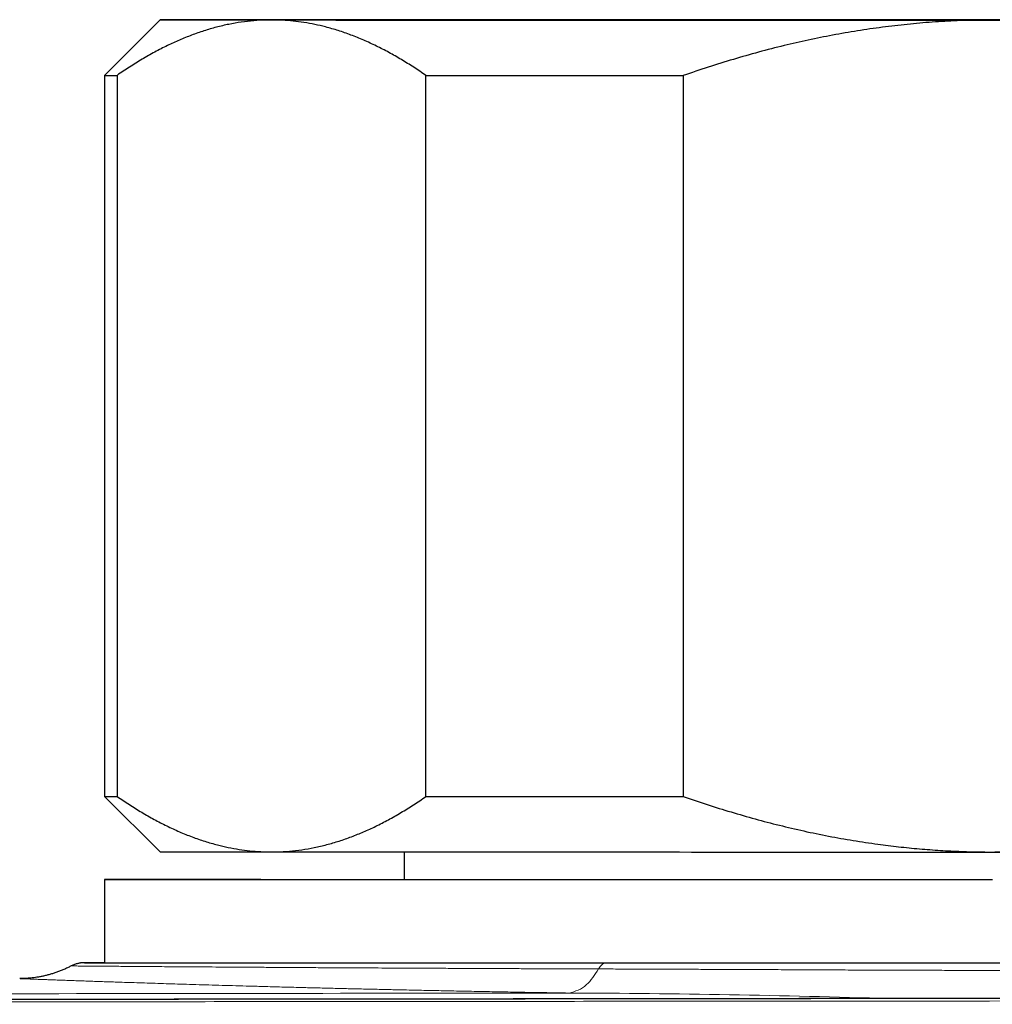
# Model space of a CAD drawing. Header units: millimetres. Extents: x 8 to 969, y 12 to 489.
# Tile 24 of 56: x 546 to 564, y 297 to 315. Entities that reach past the tile are written whole.
import ezdxf

# ---------------------------------------------------------------- set-up
doc = ezdxf.new("R2010")
doc.units = ezdxf.units.MM

msp = doc.modelspace()

# ---------------------------------------------------------------- linework, layer by layer
at = {"color": 7, "linetype": 'Continuous', "lineweight": 30}
for p, q in [((548.614, 315.145), (547.614, 314.145)), ((547.614, 314.145), (547.614, 301.145)), ((547.839, 314.145), (547.839, 301.145)), ((553.407, 301.143), (553.407, 314.143)), ((558.046, 314.142), (558.046, 301.142)), ((547.614, 301.145), (548.614, 300.145)), ((553.014, 300.143), (553.014, 299.645)), ((547.614, 299.645), (547.614, 298.145))]:
    msp.add_line(p, q, dxfattribs=at)
at = {"color": 7, "linetype": 'Continuous', "lineweight": 30, "flags": 128}
for points in [[(550.623, 315.147), (550.509, 315.147), (550.398, 315.147), (550.291, 315.147), (550.186, 315.147), (550.085, 315.147), (549.987, 315.147), (549.892, 315.147), (549.8, 315.147), (549.712, 315.147), (549.626, 315.147), (549.545, 315.147), (549.466, 315.146), (549.391, 315.146), (549.319, 315.146), (549.251, 315.146), (549.186, 315.146), (549.125, 315.146), (549.067, 315.146), (549.012, 315.146), (548.961, 315.146), (548.913, 315.146), (548.869, 315.146), (548.828, 315.146), (548.791, 315.146), (548.757, 315.146), (548.727, 315.146), (548.701, 315.146), (548.678, 315.146), (548.658, 315.146), (548.642, 315.146), (548.63, 315.146), (548.621, 315.146), (548.615, 315.145), (548.614, 315.145), (548.615, 315.145), (548.621, 315.145), (548.63, 315.145), (548.642, 315.145), (548.658, 315.145), (548.678, 315.145), (548.701, 315.145), (548.727, 315.145), (548.757, 315.145), (548.791, 315.145), (548.828, 315.145), (548.869, 315.145), (548.913, 315.145), (548.961, 315.145), (549.012, 315.145), (549.067, 315.145), (549.125, 315.145), (549.186, 315.145), (549.251, 315.145), (549.319, 315.144), (549.391, 315.144), (549.466, 315.144), (549.545, 315.144), (549.626, 315.144), (549.712, 315.144), (549.8, 315.144), (549.892, 315.144), (549.987, 315.144), (550.085, 315.144), (550.186, 315.144), (550.291, 315.144), (550.398, 315.144), (550.509, 315.144), (550.623, 315.144)], [(563.967, 315.148), (563.614, 315.148), (563.26, 315.148), (562.907, 315.148), (562.554, 315.148), (562.202, 315.148), (561.851, 315.148), (561.502, 315.148), (561.153, 315.148), (560.807, 315.148), (560.462, 315.148), (560.12, 315.148), (559.779, 315.148), (559.442, 315.148), (559.107, 315.148), (558.776, 315.148), (558.447, 315.148), (558.123, 315.148), (557.802, 315.148), (557.485, 315.148), (557.172, 315.148), (556.864, 315.148), (556.56, 315.148), (556.261, 315.148), (555.967, 315.148), (555.678, 315.148), (555.395, 315.148), (555.118, 315.148), (554.846, 315.148), (554.58, 315.148), (554.321, 315.148), (554.068, 315.147), (553.821, 315.147), (553.581, 315.147), (553.348, 315.147), (553.122, 315.147), (552.903, 315.147), (552.692, 315.147), (552.488, 315.147), (552.292, 315.147), (552.103, 315.147), (551.922, 315.147), (551.75, 315.147), (551.585, 315.147), (551.429, 315.147), (551.281, 315.147), (551.141, 315.147), (551.01, 315.146), (550.888, 315.146), (550.774, 315.146), (550.67, 315.146), (550.574, 315.146), (550.487, 315.146), (550.409, 315.146), (550.34, 315.146), (550.28, 315.146), (550.229, 315.146), (550.188, 315.146), (550.155, 315.146), (550.132, 315.146), (550.118, 315.146), (550.114, 315.145), (550.118, 315.145), (550.132, 315.145), (550.155, 315.145), (550.188, 315.145), (550.229, 315.145), (550.28, 315.145), (550.34, 315.145), (550.409, 315.145), (550.487, 315.145), (550.574, 315.145), (550.67, 315.145), (550.774, 315.145), (550.888, 315.144), (551.01, 315.144), (551.141, 315.144), (551.281, 315.144), (551.429, 315.144), (551.585, 315.144), (551.75, 315.144), (551.922, 315.144), (552.103, 315.144), (552.292, 315.144), (552.488, 315.144), (552.692, 315.144), (552.903, 315.144), (553.122, 315.144), (553.348, 315.144), (553.581, 315.144), (553.821, 315.143), (554.068, 315.143), (554.321, 315.143), (554.58, 315.143), (554.846, 315.143), (555.118, 315.143), (555.395, 315.143), (555.678, 315.143), (555.967, 315.143), (556.261, 315.143), (556.56, 315.143), (556.864, 315.143), (557.172, 315.143), (557.485, 315.143), (557.802, 315.143), (558.123, 315.143), (558.447, 315.143), (558.776, 315.143), (559.107, 315.143), (559.442, 315.143), (559.779, 315.143), (560.12, 315.143), (560.462, 315.143), (560.807, 315.143), (561.153, 315.143), (561.502, 315.143), (561.851, 315.143), (562.202, 315.143), (562.554, 315.143), (562.907, 315.143), (563.26, 315.143), (563.614, 315.143)], [(563.614, 315.149), (563.383, 315.149), (563.152, 315.149), (562.921, 315.149), (562.69, 315.149), (562.46, 315.149), (562.23, 315.149), (562, 315.149), (561.77, 315.149), (561.541, 315.149), (561.313, 315.149), (561.085, 315.149), (560.857, 315.149), (560.631, 315.149), (560.405, 315.149), (560.179, 315.149), (559.955, 315.149), (559.731, 315.149), (559.509, 315.148), (559.287, 315.148), (559.066, 315.148), (558.847, 315.148), (558.628, 315.148), (558.411, 315.148), (558.195, 315.148), (557.98, 315.148), (557.767, 315.148), (557.555, 315.148), (557.344, 315.148), (557.135, 315.148), (556.927, 315.148), (556.722, 315.148), (556.517, 315.148), (556.315, 315.148), (556.114, 315.148), (555.914, 315.148), (555.717, 315.148), (555.522, 315.148), (555.328, 315.148), (555.137, 315.148), (554.947, 315.148), (554.759, 315.148), (554.574, 315.148), (554.391, 315.148), (554.21, 315.148), (554.031, 315.148), (553.854, 315.148), (553.68, 315.148), (553.508, 315.148), (553.339, 315.148), (553.172, 315.148), (553.007, 315.148), (552.845, 315.148), (552.685, 315.148), (552.528, 315.148), (552.374, 315.148), (552.222, 315.148), (552.074, 315.147), (551.927, 315.147), (551.784, 315.147), (551.643, 315.147), (551.506, 315.147), (551.371, 315.147), (551.239, 315.147), (551.11, 315.147), (550.983, 315.147), (550.86, 315.147), (550.74, 315.147), (550.623, 315.147)], [(550.623, 315.144), (550.74, 315.144), (550.86, 315.144), (550.983, 315.144), (551.11, 315.144), (551.239, 315.144), (551.371, 315.144), (551.506, 315.144), (551.643, 315.144), (551.784, 315.143), (551.927, 315.143), (552.074, 315.143), (552.222, 315.143), (552.374, 315.143), (552.528, 315.143), (552.685, 315.143), (552.845, 315.143), (553.007, 315.143), (553.172, 315.143), (553.339, 315.143), (553.508, 315.143), (553.68, 315.143), (553.854, 315.143), (554.031, 315.143), (554.21, 315.143), (554.391, 315.143), (554.574, 315.143), (554.759, 315.143), (554.947, 315.143), (555.137, 315.143), (555.328, 315.143), (555.522, 315.143), (555.717, 315.143), (555.914, 315.143), (556.114, 315.143), (556.315, 315.143), (556.517, 315.143), (556.722, 315.143), (556.927, 315.143), (557.135, 315.143), (557.344, 315.143), (557.555, 315.143), (557.767, 315.143), (557.98, 315.143), (558.195, 315.142), (558.411, 315.142), (558.628, 315.142), (558.847, 315.142), (559.066, 315.142), (559.287, 315.142), (559.509, 315.142), (559.731, 315.142), (559.955, 315.142), (560.179, 315.142), (560.405, 315.142), (560.631, 315.142), (560.857, 315.142), (561.085, 315.142), (561.313, 315.142), (561.541, 315.142), (561.77, 315.142), (562, 315.142), (562.23, 315.142), (562.46, 315.142), (562.69, 315.142), (562.921, 315.142), (563.152, 315.142), (563.383, 315.142), (563.614, 315.142)], [(563.845, 315.149), (563.614, 315.149)], [(563.614, 315.143), (563.967, 315.143)], [(563.614, 315.142), (563.845, 315.142)], [(547.614, 314.145), (547.614, 314.145), (547.615, 314.145), (547.621, 314.145), (547.63, 314.145), (547.643, 314.145), (547.66, 314.145), (547.681, 314.145), (547.705, 314.145), (547.733, 314.145), (547.765, 314.145), (547.8, 314.145), (547.839, 314.145)], [(553.407, 314.143), (553.597, 314.143), (553.789, 314.143), (553.983, 314.143), (554.179, 314.143), (554.378, 314.143), (554.579, 314.143), (554.782, 314.143), (554.987, 314.143), (555.194, 314.143), (555.403, 314.143), (555.614, 314.143), (555.826, 314.142), (556.041, 314.142), (556.257, 314.142), (556.475, 314.142), (556.695, 314.142), (556.917, 314.142), (557.139, 314.142), (557.364, 314.142), (557.59, 314.142), (557.817, 314.142), (558.046, 314.142)], [(553.407, 301.143), (553.597, 301.143), (553.789, 301.143), (553.983, 301.143), (554.179, 301.143), (554.378, 301.143), (554.579, 301.143), (554.782, 301.143), (554.987, 301.143), (555.194, 301.143), (555.403, 301.143), (555.614, 301.143), (555.826, 301.142), (556.041, 301.142), (556.257, 301.142), (556.475, 301.142), (556.695, 301.142), (556.917, 301.142), (557.139, 301.142), (557.364, 301.142), (557.59, 301.142), (557.817, 301.142), (558.046, 301.142)], [(548.614, 300.145), (548.615, 300.145), (548.621, 300.145), (548.63, 300.145), (548.642, 300.145), (548.658, 300.145), (548.678, 300.145), (548.701, 300.145), (548.727, 300.145), (548.757, 300.145), (548.791, 300.145), (548.828, 300.145), (548.869, 300.145), (548.913, 300.145), (548.961, 300.145), (549.012, 300.145), (549.067, 300.145), (549.125, 300.145), (549.186, 300.145), (549.251, 300.145), (549.319, 300.144), (549.391, 300.144), (549.466, 300.144), (549.545, 300.144), (549.626, 300.144), (549.712, 300.144), (549.8, 300.144), (549.892, 300.144), (549.987, 300.144), (550.085, 300.144), (550.186, 300.144), (550.291, 300.144), (550.398, 300.144), (550.509, 300.144), (550.623, 300.144)], [(550.623, 300.144), (550.74, 300.144), (550.86, 300.144), (550.983, 300.144), (551.11, 300.144), (551.239, 300.144), (551.371, 300.144), (551.506, 300.144), (551.643, 300.144), (551.784, 300.143), (551.927, 300.143), (552.074, 300.143), (552.222, 300.143), (552.374, 300.143), (552.528, 300.143), (552.685, 300.143), (552.845, 300.143), (553.007, 300.143), (553.172, 300.143), (553.339, 300.143), (553.508, 300.143), (553.68, 300.143), (553.854, 300.143), (554.031, 300.143), (554.21, 300.143), (554.391, 300.143), (554.574, 300.143), (554.759, 300.143), (554.947, 300.143), (555.137, 300.143), (555.328, 300.143), (555.522, 300.143), (555.717, 300.143), (555.914, 300.143), (556.114, 300.143), (556.315, 300.143), (556.517, 300.143), (556.722, 300.143), (556.927, 300.143), (557.135, 300.143), (557.344, 300.143), (557.555, 300.143), (557.767, 300.143), (557.98, 300.143), (558.195, 300.142), (558.411, 300.142), (558.628, 300.142), (558.847, 300.142), (559.066, 300.142), (559.287, 300.142), (559.509, 300.142), (559.731, 300.142), (559.955, 300.142), (560.179, 300.142), (560.405, 300.142), (560.631, 300.142), (560.857, 300.142), (561.085, 300.142), (561.313, 300.142), (561.541, 300.142), (561.77, 300.142), (562, 300.142), (562.23, 300.142), (562.46, 300.142), (562.69, 300.142), (562.921, 300.142), (563.152, 300.142), (563.383, 300.142), (563.614, 300.142)], [(563.614, 300.142), (563.845, 300.142)], [(563.621, 299.642), (563.202, 299.642), (562.783, 299.642), (562.365, 299.642), (561.948, 299.642), (561.532, 299.642), (561.118, 299.642), (560.705, 299.642), (560.294, 299.642), (559.885, 299.642), (559.479, 299.642), (559.076, 299.642), (558.676, 299.642), (558.279, 299.642), (557.886, 299.642), (557.497, 299.642), (557.112, 299.642), (556.732, 299.642), (556.356, 299.642), (555.985, 299.642), (555.62, 299.643), (555.26, 299.643), (554.905, 299.643), (554.557, 299.643), (554.215, 299.643), (553.879, 299.643), (553.55, 299.643), (553.228, 299.643), (552.913, 299.643), (552.605, 299.643), (552.305, 299.643), (552.012, 299.643), (551.728, 299.643), (551.452, 299.643), (551.184, 299.643), (550.924, 299.643), (550.673, 299.643), (550.432, 299.644), (550.199, 299.644), (549.975, 299.644), (549.761, 299.644), (549.556, 299.644), (549.361, 299.644), (549.175, 299.644), (549, 299.644), (548.834, 299.644), (548.679, 299.644), (548.534, 299.644), (548.399, 299.644), (548.274, 299.644), (548.161, 299.645), (548.057, 299.645), (547.965, 299.645), (547.883, 299.645), (547.812, 299.645), (547.751, 299.645), (547.702, 299.645), (547.663, 299.645), (547.636, 299.645), (547.619, 299.645), (547.614, 299.645), (547.619, 299.646), (547.635, 299.646), (547.662, 299.646), (547.7, 299.646), (547.75, 299.646), (547.809, 299.646), (547.88, 299.646), (547.962, 299.646), (548.054, 299.646), (548.157, 299.646), (548.27, 299.646), (548.394, 299.646), (548.529, 299.647), (548.674, 299.647), (548.829, 299.647), (548.994, 299.647), (549.169, 299.647), (549.354, 299.647), (549.549, 299.647), (549.754, 299.647), (549.968, 299.647), (550.191, 299.647), (550.424, 299.647), (550.665, 299.647), (550.916, 299.648), (551.175, 299.648), (551.442, 299.648), (551.719, 299.648), (552.003, 299.648), (552.295, 299.648), (552.595, 299.648), (552.902, 299.648), (553.014, 299.648)]]:
    msp.add_lwpolyline(points, dxfattribs=at)
at = {"color": 7, "linetype": 'Continuous', "lineweight": 30}
msp.add_arc((547.827, 341.138), 39.993, 269.6947, 270.0181, dxfattribs=at)
at = {"color": 252, "linetype": 'Continuous', "lineweight": 0}
msp.add_arc((555.03, 76.415), 221.187, 88.25493, 89.75092, dxfattribs=at)
at = {"color": 7, "linetype": 'Continuous', "lineweight": 30}
for points, knots in [([(550.623, 315.144), (550.591, 315.144), (550.484, 315.143), (550.301, 315.132), (550.077, 315.106), (549.853, 315.067), (549.629, 315.015), (549.405, 314.95), (549.182, 314.872), (548.963, 314.783), (548.741, 314.681), (548.516, 314.566), (548.289, 314.437), (548.063, 314.297), (547.914, 314.196), (547.839, 314.145)], [0, 0, 0, 0, 0.034083, 0.113223, 0.192397, 0.271573, 0.350714, 0.430546, 0.510378, 0.588808, 0.667237, 0.750413, 0.833614, 0.916819, 1, 1, 1, 1]), ([(553.407, 314.143), (553.334, 314.193), (553.186, 314.293), (552.964, 314.431), (552.739, 314.559), (552.513, 314.676), (552.285, 314.782), (552.056, 314.874), (551.827, 314.954), (551.609, 315.016), (551.403, 315.064), (551.208, 315.1), (551.014, 315.125), (550.818, 315.141), (550.688, 315.143), (550.623, 315.144)], [0, 0, 0, 0, 0.082024, 0.164071, 0.246115, 0.328134, 0.410672, 0.49321, 0.574831, 0.656452, 0.72514, 0.793862, 0.862594, 0.931314, 1, 1, 1, 1]), ([(563.614, 315.142), (563.554, 315.142), (563.344, 315.141), (562.984, 315.131), (562.534, 315.106), (562.084, 315.067), (561.635, 315.014), (561.186, 314.949), (560.74, 314.872), (560.299, 314.782), (559.855, 314.681), (559.404, 314.565), (558.948, 314.435), (558.495, 314.295), (558.195, 314.193), (558.046, 314.142)], [0, 0, 0, 0, 0.031425, 0.110773, 0.190157, 0.269542, 0.348893, 0.42894, 0.508988, 0.58762, 0.666253, 0.749675, 0.833122, 0.916573, 1, 1, 1, 1]), ([(569.181, 314.142), (569.034, 314.192), (568.74, 314.293), (568.295, 314.431), (567.846, 314.559), (567.394, 314.675), (566.937, 314.781), (566.479, 314.873), (566.02, 314.953), (565.585, 315.015), (565.173, 315.063), (564.784, 315.098), (564.394, 315.123), (564.004, 315.139), (563.744, 315.141), (563.614, 315.142)], [0, 0, 0, 0, 0.082024, 0.164071, 0.246115, 0.328134, 0.410672, 0.49321, 0.574831, 0.656452, 0.72514, 0.793862, 0.862594, 0.931314, 1, 1, 1, 1]), ([(547.839, 301.145), (547.913, 301.095), (548.06, 300.994), (548.283, 300.856), (548.507, 300.728), (548.733, 300.611), (548.961, 300.506), (549.19, 300.413), (549.42, 300.334), (549.637, 300.271), (549.843, 300.223), (550.038, 300.188), (550.233, 300.163), (550.428, 300.147), (550.558, 300.145), (550.623, 300.144)], [0, 0, 0, 0, 0.082024, 0.164071, 0.246115, 0.328134, 0.410672, 0.49321, 0.574831, 0.656452, 0.72514, 0.793862, 0.862594, 0.931314, 1, 1, 1, 1]), ([(550.623, 300.144), (550.655, 300.144), (550.763, 300.145), (550.945, 300.155), (551.17, 300.181), (551.394, 300.22), (551.618, 300.273), (551.842, 300.338), (552.064, 300.416), (552.284, 300.505), (552.505, 300.606), (552.73, 300.722), (552.957, 300.851), (553.183, 300.99), (553.332, 301.092), (553.407, 301.143)], [0, 0, 0, 0, 0.034083, 0.113223, 0.192397, 0.271573, 0.350714, 0.430546, 0.510378, 0.588808, 0.667237, 0.750413, 0.833614, 0.916819, 1, 1, 1, 1]), ([(558.046, 301.142), (558.188, 301.094), (558.474, 300.996), (558.906, 300.862), (559.34, 300.737), (559.778, 300.623), (560.22, 300.519), (560.664, 300.427), (561.109, 300.348), (561.53, 300.285), (561.928, 300.235), (562.304, 300.198), (562.681, 300.17), (563.058, 300.151), (563.369, 300.143), (563.554, 300.142), (563.614, 300.142)], [0, 0, 0, 0, 0.079536, 0.159092, 0.238645, 0.318177, 0.398178, 0.478178, 0.557348, 0.636517, 0.702909, 0.769332, 0.835764, 0.902185, 0.968576, 1, 1, 1, 1]), ([(563.614, 300.142), (563.738, 300.143), (563.986, 300.145), (564.358, 300.159), (564.729, 300.182), (565.1, 300.214), (565.502, 300.259), (565.935, 300.319), (566.395, 300.396), (566.85, 300.485), (567.309, 300.589), (567.775, 300.707), (568.247, 300.84), (568.717, 300.984), (569.026, 301.09), (569.181, 301.142)], [0, 0, 0, 0, 0.065449, 0.130928, 0.196417, 0.261897, 0.327348, 0.409937, 0.492526, 0.573551, 0.654576, 0.740915, 0.827282, 0.913654, 1, 1, 1, 1]), ([(547.013, 298.089), (546.995, 298.08), (546.956, 298.059), (546.895, 298.031), (546.831, 298.004), (546.767, 297.98), (546.704, 297.958), (546.64, 297.938), (546.577, 297.921), (546.515, 297.906), (546.454, 297.894), (546.395, 297.883), (546.338, 297.875), (546.285, 297.869), (546.237, 297.865), (546.196, 297.862), (546.163, 297.861), (546.137, 297.86), (546.116, 297.859), (546.1, 297.859), (546.089, 297.859), (546.084, 297.859), (546.083, 297.859)], [0, 0, 0, 0, 0.062918, 0.134588, 0.205507, 0.275593, 0.344749, 0.412852, 0.479754, 0.545262, 0.609113, 0.670926, 0.730087, 0.785509, 0.835346, 0.877473, 0.911322, 0.938278, 0.960237, 0.978863, 0.995517, 1, 1, 1, 1]), ([(547.257, 298.146), (547.257, 298.146), (547.252, 298.146), (547.248, 298.146), (547.242, 298.145), (547.238, 298.145), (547.234, 298.145), (547.229, 298.145), (547.225, 298.145), (547.221, 298.145), (547.215, 298.145), (547.208, 298.144), (547.199, 298.143), (547.187, 298.142), (547.172, 298.14), (547.153, 298.137), (547.129, 298.132), (547.102, 298.125), (547.072, 298.115), (547.042, 298.103), (547.023, 298.094), (547.013, 298.089)], [0, 0, 0, 0, 0.008736, 0.284615, 0.439349, 0.568992, 0.641857, 0.678758, 0.703908, 0.724134, 0.740879, 0.755745, 0.770175, 0.785185, 0.802825, 0.825242, 0.854163, 0.888268, 0.924683, 0.962993, 1, 1, 1, 1]), ([(547.249, 298.145), (547.251, 298.145), (547.254, 298.145), (547.273, 298.145), (547.307, 298.145), (547.354, 298.145), (547.415, 298.145), (547.49, 298.145), (547.579, 298.145), (547.681, 298.145), (547.793, 298.145), (547.916, 298.144), (548.05, 298.144), (548.197, 298.144), (548.357, 298.144), (548.527, 298.144), (548.709, 298.144), (548.904, 298.144), (549.115, 298.144), (549.343, 298.144), (549.583, 298.144), (549.83, 298.144), (550.084, 298.144), (550.344, 298.143), (550.615, 298.143), (550.896, 298.143), (551.187, 298.143), (551.488, 298.143), (551.796, 298.143), (552.118, 298.143), (552.455, 298.143), (552.808, 298.143), (553.17, 298.143), (553.535, 298.143), (553.903, 298.143), (554.272, 298.143), (554.649, 298.143), (555.034, 298.143), (555.428, 298.142), (555.829, 298.142), (556.237, 298.142), (556.513, 298.142), (556.651, 298.142)], [0, 0, 0, 0, 0.011063, 0.036077, 0.060704, 0.085332, 0.111432, 0.137543, 0.163654, 0.189754, 0.21467, 0.239597, 0.264523, 0.28944, 0.314556, 0.339673, 0.364399, 0.389126, 0.415336, 0.441558, 0.46778, 0.49399, 0.518923, 0.543865, 0.568807, 0.59374, 0.618871, 0.644001, 0.668745, 0.693489, 0.719707, 0.745935, 0.772164, 0.798382, 0.823422, 0.848472, 0.873522, 0.898562, 0.923917, 0.949281, 0.974646, 1, 1, 1, 1]), ([(547.614, 298.146), (547.589, 298.146), (547.532, 298.146), (547.457, 298.146), (547.387, 298.146), (547.332, 298.146), (547.291, 298.146), (547.268, 298.146), (547.261, 298.146), (547.26, 298.146)], [0, 0, 0, 0, 0.125128, 0.295559, 0.465989, 0.636348, 0.798857, 0.961429, 1, 1, 1, 1]), ([(556.651, 298.142), (556.769, 298.142), (557.004, 298.142), (557.361, 298.142), (557.721, 298.142), (558.085, 298.142), (558.433, 298.142), (558.763, 298.142), (559.076, 298.142), (559.389, 298.142), (559.702, 298.142), (560.014, 298.142), (560.357, 298.142), (560.731, 298.142), (561.137, 298.142), (561.545, 298.142), (561.954, 298.142), (562.366, 298.142), (562.781, 298.142), (563.198, 298.142), (563.615, 298.142), (564.033, 298.142), (564.452, 298.142), (564.87, 298.142), (565.285, 298.142), (565.703, 298.142), (566.127, 298.142), (566.556, 298.142), (566.983, 298.142), (567.402, 298.142), (567.813, 298.142), (568.216, 298.142), (568.615, 298.142), (569.011, 298.142), (569.404, 298.142), (569.793, 298.142), (570.178, 298.142), (570.565, 298.142), (570.952, 298.142), (571.339, 298.142), (571.721, 298.142), (571.971, 298.142), (572.096, 298.143)], [0, 0, 0, 0, 0.024094, 0.048198, 0.072305, 0.096409, 0.120503, 0.140769, 0.161038, 0.181304, 0.201204, 0.221107, 0.241007, 0.266558, 0.29212, 0.317687, 0.343249, 0.3688, 0.394725, 0.420657, 0.44659, 0.472514, 0.498606, 0.524697, 0.550462, 0.576227, 0.603231, 0.630244, 0.657257, 0.684261, 0.710188, 0.736123, 0.762058, 0.787985, 0.813912, 0.839849, 0.865785, 0.891713, 0.918779, 0.945856, 0.972933, 1, 1, 1, 1]), ([(574.933, 297.518), (574.32, 297.518), (572.98, 297.515), (570.98, 297.512), (568.979, 297.51), (567.053, 297.507), (565.156, 297.504), (563.179, 297.502), (561.164, 297.499), (559.096, 297.497), (557.035, 297.494), (554.982, 297.492), (552.936, 297.49), (550.898, 297.488), (548.868, 297.486), (546.791, 297.484), (544.61, 297.482), (542.246, 297.48), (539.639, 297.479), (536.647, 297.476), (533.671, 297.474), (530.944, 297.472), (528.629, 297.471), (526.333, 297.469), (523.837, 297.467), (521.012, 297.464), (517.566, 297.461), (513.808, 297.458), (510.243, 297.455), (507.323, 297.452), (504.906, 297.45), (502.699, 297.449), (500.65, 297.447), (498.722, 297.446), (496.829, 297.445), (494.961, 297.444), (493.113, 297.443), (491.343, 297.442), (489.852, 297.442), (488.949, 297.441), (488.614, 297.441)], [0, 0, 0, 0, 0.021299, 0.046587, 0.069574, 0.090876, 0.113525, 0.135543, 0.159604, 0.183574, 0.207451, 0.231239, 0.254937, 0.278547, 0.302071, 0.32551, 0.350721, 0.377877, 0.407643, 0.441313, 0.48184, 0.51107, 0.536074, 0.56228, 0.590861, 0.622839, 0.660454, 0.710594, 0.753453, 0.784364, 0.81208, 0.837438, 0.861043, 0.883285, 0.90443, 0.926831, 0.948188, 0.968642, 0.988333, 1, 1, 1, 1])]:
    msp.add_open_spline(points, degree=3, knots=knots, dxfattribs=at)
at = {"color": 252, "linetype": 'Continuous', "lineweight": 0}
for points, knots in [([(556.519, 298.034), (556.419, 298.034), (556.219, 298.035), (555.922, 298.036), (555.628, 298.037), (555.337, 298.038), (555.049, 298.039), (554.745, 298.04), (554.426, 298.042), (554.092, 298.043), (553.764, 298.045), (553.442, 298.046), (553.143, 298.048), (552.865, 298.049), (552.608, 298.051), (552.327, 298.052), (552.023, 298.054), (551.698, 298.056), (551.383, 298.057), (551.077, 298.059), (550.779, 298.061), (550.49, 298.063), (550.209, 298.065), (549.939, 298.066), (549.679, 298.068), (549.428, 298.07), (549.186, 298.071), (548.957, 298.073), (548.744, 298.074), (548.545, 298.076), (548.358, 298.077), (548.183, 298.079), (548.019, 298.08), (547.868, 298.081), (547.727, 298.082), (547.598, 298.083), (547.48, 298.084), (547.374, 298.085), (547.281, 298.086), (547.202, 298.086), (547.138, 298.087), (547.087, 298.087), (547.049, 298.088), (547.024, 298.088), (547.012, 298.088), (547.013, 298.088), (547.013, 298.088)], [0, 0, 0, 0, 0.017761, 0.035524, 0.053285, 0.071046, 0.088808, 0.106569, 0.128075, 0.14959, 0.171108, 0.192623, 0.214129, 0.232223, 0.250319, 0.268413, 0.292872, 0.317344, 0.341821, 0.366294, 0.390752, 0.415623, 0.44051, 0.465401, 0.490287, 0.515158, 0.54089, 0.566622, 0.591088, 0.615568, 0.640053, 0.664533, 0.688999, 0.713438, 0.737878, 0.763061, 0.788249, 0.813432, 0.839165, 0.864898, 0.889436, 0.913988, 0.938544, 0.963096, 0.987634, 1, 1, 1, 1]), ([(547.26, 298.146), (547.256, 298.146), (547.245, 298.146), (547.242, 298.145), (547.247, 298.145), (547.249, 298.145)], [0, 0, 0, 0, 0.328162, 0.758234, 1, 1, 1, 1]), ([(555.992, 297.6), (556.099, 297.63), (556.289, 297.683), (556.449, 297.927), (556.519, 298.034)], [0, 0, 0, 0, 0.563998, 1, 1, 1, 1]), ([(572.253, 298.04), (572.158, 298.039), (571.967, 298.038), (571.677, 298.037), (571.366, 298.036), (571.031, 298.034), (570.674, 298.033), (570.286, 298.031), (569.867, 298.029), (569.417, 298.026), (568.967, 298.024), (568.518, 298.021), (568.072, 298.019), (567.652, 298.017), (567.26, 298.015), (566.868, 298.013), (566.446, 298.012), (565.993, 298.01), (565.549, 298.009), (565.115, 298.008), (564.691, 298.007), (564.251, 298.007), (563.794, 298.007), (563.322, 298.008), (562.879, 298.008), (562.464, 298.01), (562.079, 298.011), (561.696, 298.012), (561.284, 298.014), (560.844, 298.015), (560.377, 298.018), (559.93, 298.02), (559.503, 298.022), (559.097, 298.024), (558.702, 298.025), (558.317, 298.027), (557.942, 298.029), (557.575, 298.03), (557.217, 298.031), (556.866, 298.033), (556.635, 298.033), (556.519, 298.034)], [0, 0, 0, 0, 0.020314, 0.04063, 0.060943, 0.085142, 0.109344, 0.133543, 0.163, 0.192463, 0.22192, 0.250272, 0.278628, 0.306979, 0.329595, 0.352211, 0.380152, 0.408099, 0.43604, 0.461939, 0.487843, 0.513742, 0.542486, 0.571235, 0.599978, 0.623549, 0.64712, 0.670552, 0.693985, 0.722944, 0.751908, 0.780867, 0.806468, 0.832073, 0.857674, 0.881845, 0.90602, 0.930192, 0.95346, 0.976732, 1, 1, 1, 1]), ([(555.981, 297.6), (555.907, 297.602), (555.756, 297.604), (555.529, 297.608), (555.301, 297.611), (555.022, 297.616), (554.695, 297.622), (554.322, 297.629), (553.954, 297.636), (553.591, 297.643), (553.234, 297.651), (552.903, 297.658), (552.598, 297.665), (552.316, 297.671), (552.039, 297.677), (551.767, 297.684), (551.5, 297.691), (551.267, 297.696), (551.065, 297.702), (550.894, 297.706), (550.725, 297.71), (550.525, 297.716), (550.295, 297.722), (550.04, 297.729), (549.792, 297.736), (549.55, 297.743), (549.315, 297.75), (549.091, 297.757), (548.877, 297.763), (548.673, 297.77), (548.475, 297.776), (548.285, 297.782), (548.102, 297.788), (547.943, 297.793), (547.806, 297.798), (547.689, 297.802), (547.575, 297.805), (547.457, 297.809), (547.336, 297.814), (547.212, 297.818), (547.095, 297.822), (546.984, 297.826), (546.879, 297.83), (546.778, 297.833), (546.682, 297.837), (546.592, 297.84), (546.508, 297.843), (546.432, 297.846), (546.362, 297.848), (546.3, 297.851), (546.245, 297.853), (546.196, 297.855), (546.153, 297.856), (546.12, 297.858), (546.098, 297.858), (546.085, 297.859), (546.084, 297.859), (546.083, 297.859)], [0, 0, 0, 0, 0.012451, 0.025452, 0.038463, 0.051475, 0.073494, 0.095517, 0.117536, 0.139682, 0.161832, 0.183978, 0.202416, 0.220856, 0.239294, 0.257805, 0.276319, 0.29483, 0.307345, 0.31986, 0.332385, 0.344909, 0.365097, 0.385287, 0.405475, 0.425758, 0.446043, 0.466326, 0.485858, 0.505393, 0.524925, 0.544542, 0.564161, 0.583777, 0.597878, 0.611979, 0.626094, 0.640209, 0.657667, 0.675127, 0.692585, 0.710101, 0.727619, 0.745136, 0.763803, 0.78247, 0.801167, 0.819865, 0.838938, 0.858011, 0.877117, 0.896222, 0.918745, 0.941282, 0.961381, 0.981483, 1, 1, 1, 1]), ([(507.614, 297.551), (512.293, 297.554), (521.651, 297.559), (537.78, 297.575), (549.223, 297.591), (555.991, 297.6)], [0, 0, 0, 0, 0.290058, 0.580115, 1, 1, 1, 1]), ([(574.933, 297.518), (574.733, 297.518), (573.734, 297.516), (571.936, 297.514), (569.538, 297.51), (567.139, 297.507), (564.741, 297.503), (562.076, 297.5), (559.144, 297.496), (555.679, 297.492), (551.947, 297.489), (548.481, 297.485), (545.549, 297.483), (542.349, 297.48), (538.35, 297.477), (533.55, 297.474), (528.75, 297.471), (523.587, 297.466), (518.675, 297.462), (514.013, 297.458), (510.087, 297.454), (506.284, 297.451), (502.603, 297.448), (498.922, 297.446), (495.363, 297.444), (491.927, 297.442), (489.718, 297.441), (488.614, 297.441)], [0, 0, 0, 0, 0.006949, 0.034744, 0.062539, 0.090334, 0.118129, 0.145924, 0.182985, 0.220045, 0.266371, 0.312697, 0.340493, 0.368289, 0.423882, 0.479474, 0.535075, 0.590675, 0.658895, 0.705796, 0.752697, 0.795334, 0.837972, 0.88061, 0.923248, 0.961624, 1, 1, 1, 1]), ([(488.614, 297.396), (489.385, 297.396), (490.928, 297.396), (493.242, 297.397), (495.556, 297.398), (497.87, 297.399), (500.185, 297.401), (502.498, 297.403), (504.812, 297.405), (507.126, 297.407), (509.44, 297.409), (512.504, 297.412), (516.318, 297.415), (520.883, 297.419), (525.816, 297.423), (531.116, 297.428), (536.783, 297.432), (542.292, 297.437), (547.644, 297.442), (552.838, 297.447), (557.482, 297.451), (561.574, 297.454), (565.116, 297.457), (568.658, 297.46), (572.2, 297.462), (575.743, 297.464), (578.104, 297.465), (579.285, 297.465)], [0, 0, 0, 0, 0.025519, 0.051037, 0.076556, 0.102076, 0.127595, 0.153116, 0.178636, 0.204156, 0.229676, 0.255196, 0.305545, 0.355894, 0.406244, 0.468745, 0.531246, 0.593747, 0.651038, 0.70833, 0.765621, 0.804684, 0.843747, 0.882811, 0.921874, 0.960937, 1, 1, 1, 1])]:
    msp.add_open_spline(points, degree=3, knots=knots, dxfattribs=at)
msp.add_open_spline([(556.651, 298.142), (556.627, 298.137), (556.579, 298.128), (556.539, 298.065), (556.519, 298.034)], degree=3, dxfattribs=at)

doc.saveas('drawing.dxf')
